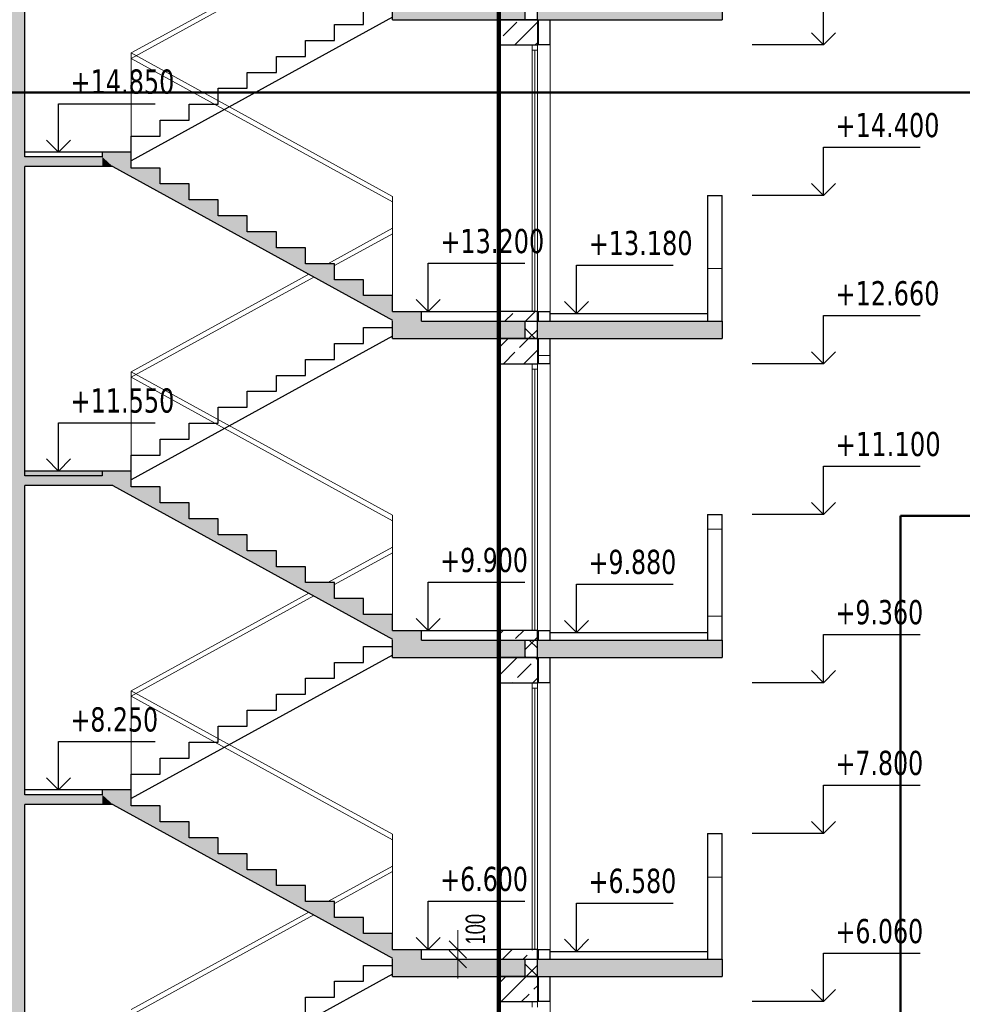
# Model space of a CAD drawing. Header units: millimetres. Extents: x 40580 to 1168286, y -220995 to 81020.
# Tile 67 of 194: x 282077 to 291824, y -60392 to -50204. Entities that reach past the tile are written whole.
import ezdxf

# ---------------------------------------------------------------- set-up
doc = ezdxf.new("R2010")
doc.units = ezdxf.units.MM
for name, color, linetype, lineweight in [('Standard', 7, 'Continuous', 25), ('Общий01', 7, 'Continuous', 13), ('Размерная линия_ общее', 7, 'Continuous', 25), ('Стена', 7, 'Continuous', 50)]:
    doc.layers.add(name, color=color, linetype=linetype, lineweight=lineweight)
doc.layers.add('Стена_ бетон несущ.', color=7, linetype='Continuous', lineweight=70, true_color=0xb4b496)
doc.layers.add('Тонкие', color=7, linetype='Continuous')
doc.styles.add('Century Gothic', font='txt')
doc.styles.add('TAHOMA', font='tahoma.ttf')

# ---------------------------------------------------------------- blocks, each defined once
blk = doc.blocks.new('ALL_ML_STRICH')
at = {"color": 0, "linetype": 'ByBlock', "lineweight": -2}
for p, q in [((0, -0.5), (0, 0.5)), ((-1, 0), (0.5, 0)), ((-0.3, -0.3), (0.3, 0.3))]:
    blk.add_line(p, q, dxfattribs=at)

msp = doc.modelspace()

# ---------------------------------------------------------------- linework, layer by layer
at = {"layer": 'Standard', "color": 7, "linetype": 'Continuous', "lineweight": 25, "transparency": 33554687}
for p, q in [((282131, -50204.3), (282131, -48424.3)), ((290388.8, -50464.3), (290388.8, -49964.3)), ((282131, -51624.3), (282131, -50024.3)), ((287431, -50204.3), (287431, -50024.3)), ((290388.8, -50464.3), (290263.8, -50339.3)), ((290388.8, -50464.3), (290513.8, -50339.3)), ((290388.8, -50464.3), (289652.4, -50464.3)), ((290388.8, -50464.3), (290388.8, -50464.3)), ((290388.8, -50464.3), (290388.8, -50464.3)), ((290388.8, -50464.3), (290388.8, -50464.3)), ((290388.8, -50464.3), (290388.8, -50464.3)), ((282477.6, -51574.3), (282477.6, -51074.3)), ((282477.6, -51074.3), (283477.6, -51074.3)), ((282477.6, -51574.3), (282352.6, -51449.3)), ((282477.6, -51574.3), (282602.6, -51449.3)), ((290388.8, -52024.3), (290388.8, -51524.3)), ((290388.8, -51524.3), (291388.8, -51524.3)), ((282477.6, -51574.3), (282477.6, -51574.3)), ((282477.6, -51574.3), (282477.6, -51574.3)), ((282477.6, -51574.3), (282477.6, -51574.3)), ((282477.6, -51574.3), (282477.6, -51574.3)), ((282131, -53504.3), (282131, -51724.3)), ((290388.8, -52024.3), (290263.8, -51899.3)), ((290388.8, -52024.3), (290513.8, -51899.3)), ((290388.8, -52024.3), (289652.4, -52024.3)), ((290388.8, -52024.3), (290388.8, -52024.3)), ((290388.8, -52024.3), (290388.8, -52024.3)), ((290388.8, -52024.3), (290388.8, -52024.3)), ((290388.8, -52024.3), (290388.8, -52024.3)), ((286301.6, -53224.3), (286301.6, -52724.3)), ((286301.6, -52724.3), (287301.6, -52724.3)), ((287835.4, -53244.3), (287835.4, -52744.3)), ((287835.4, -52744.3), (288835.4, -52744.3)), ((286301.6, -53224.3), (286176.6, -53099.3)), ((286301.6, -53224.3), (286426.6, -53099.3)), ((287835.4, -53244.3), (287710.4, -53119.3)), ((287835.4, -53244.3), (287960.4, -53119.3)), ((286301.6, -53224.3), (286301.6, -53224.3)), ((286301.6, -53224.3), (286301.6, -53224.3)), ((286301.6, -53224.3), (286301.6, -53224.3)), ((286301.6, -53224.3), (286301.6, -53224.3)), ((287835.4, -53244.3), (287835.4, -53244.3)), ((287835.4, -53244.3), (287835.4, -53244.3)), ((287835.4, -53244.3), (287835.4, -53244.3)), ((287835.4, -53244.3), (287835.4, -53244.3)), ((290388.8, -53764.3), (290388.8, -53264.3)), ((290388.8, -53264.3), (291388.8, -53264.3)), ((282131, -54924.3), (282131, -53324.3)), ((287431, -53504.3), (287431, -53324.3)), ((290388.8, -53764.3), (290263.8, -53639.3)), ((290388.8, -53764.3), (290513.8, -53639.3)), ((290388.8, -53764.3), (289652.4, -53764.3)), ((290388.8, -53764.3), (290388.8, -53764.3)), ((290388.8, -53764.3), (290388.8, -53764.3)), ((290388.8, -53764.3), (290388.8, -53764.3)), ((290388.8, -53764.3), (290388.8, -53764.3)), ((282477.6, -54874.3), (282477.6, -54374.3)), ((282477.6, -54374.3), (283477.6, -54374.3)), ((282477.6, -54874.3), (282352.6, -54749.3)), ((282477.6, -54874.3), (282602.6, -54749.3)), ((282477.6, -54874.3), (282477.6, -54874.3)), ((282477.6, -54874.3), (282477.6, -54874.3)), ((282477.6, -54874.3), (282477.6, -54874.3)), ((282477.6, -54874.3), (282477.6, -54874.3)), ((290388.8, -55324.3), (290388.8, -54824.3)), ((290388.8, -54824.3), (291388.8, -54824.3)), ((282131, -56804.3), (282131, -55024.3)), ((290388.8, -55324.3), (290263.8, -55199.3)), ((290388.8, -55324.3), (290513.8, -55199.3)), ((290388.8, -55324.3), (289652.4, -55324.3)), ((290388.8, -55324.3), (290388.8, -55324.3)), ((290388.8, -55324.3), (290388.8, -55324.3)), ((290388.8, -55324.3), (290388.8, -55324.3)), ((290388.8, -55324.3), (290388.8, -55324.3)), ((286301.6, -56524.3), (286301.6, -56024.3)), ((286301.6, -56024.3), (287301.6, -56024.3)), ((287835.4, -56544.3), (287835.4, -56044.3)), ((287835.4, -56044.3), (288835.4, -56044.3)), ((286301.6, -56524.3), (286176.6, -56399.3)), ((286301.6, -56524.3), (286426.6, -56399.3)), ((287835.4, -56544.3), (287710.4, -56419.3)), ((287835.4, -56544.3), (287960.4, -56419.3)), ((286301.6, -56524.3), (286301.6, -56524.3)), ((286301.6, -56524.3), (286301.6, -56524.3)), ((286301.6, -56524.3), (286301.6, -56524.3)), ((286301.6, -56524.3), (286301.6, -56524.3)), ((282131, -58224.3), (282131, -56624.3)), ((287431, -56804.3), (287431, -56624.3)), ((287835.4, -56544.3), (287835.4, -56544.3)), ((287835.4, -56544.3), (287835.4, -56544.3)), ((287835.4, -56544.3), (287835.4, -56544.3)), ((287835.4, -56544.3), (287835.4, -56544.3)), ((290388.8, -57064.3), (290388.8, -56564.3)), ((290388.8, -56564.3), (291388.8, -56564.3)), ((290388.8, -57064.3), (290263.8, -56939.3)), ((290388.8, -57064.3), (290513.8, -56939.3)), ((290388.8, -57064.3), (289652.4, -57064.3)), ((290388.8, -57064.3), (290388.8, -57064.3)), ((290388.8, -57064.3), (290388.8, -57064.3)), ((290388.8, -57064.3), (290388.8, -57064.3)), ((290388.8, -57064.3), (290388.8, -57064.3)), ((282477.6, -58174.3), (282477.6, -57674.3)), ((282477.6, -57674.3), (283477.6, -57674.3)), ((282477.6, -58174.3), (282352.6, -58049.3)), ((282477.6, -58174.3), (282602.6, -58049.3)), ((290388.8, -58624.3), (290388.8, -58124.3)), ((290388.8, -58124.3), (291388.8, -58124.3)), ((282477.6, -58174.3), (282477.6, -58174.3)), ((282477.6, -58174.3), (282477.6, -58174.3)), ((282477.6, -58174.3), (282477.6, -58174.3)), ((282477.6, -58174.3), (282477.6, -58174.3)), ((282131, -60104.3), (282131, -58324.3)), ((290388.8, -58624.3), (290263.8, -58499.3)), ((290388.8, -58624.3), (290513.8, -58499.3)), ((290388.8, -58624.3), (289652.4, -58624.3)), ((290388.8, -58624.3), (290388.8, -58624.3)), ((290388.8, -58624.3), (290388.8, -58624.3)), ((290388.8, -58624.3), (290388.8, -58624.3)), ((290388.8, -58624.3), (290388.8, -58624.3)), ((286301.6, -59824.3), (286301.6, -59324.3)), ((286301.6, -59324.3), (287301.6, -59324.3)), ((287835.4, -59844.3), (287835.4, -59344.3)), ((287835.4, -59344.3), (288835.4, -59344.3)), ((286301.6, -59824.3), (286176.6, -59699.3)), ((286301.6, -59824.3), (286426.6, -59699.3)), ((287835.4, -59844.3), (287710.4, -59719.3)), ((287835.4, -59844.3), (287960.4, -59719.3)), ((286301.6, -59824.3), (286301.6, -59824.3)), ((286301.6, -59824.3), (286301.6, -59824.3)), ((286301.6, -59824.3), (286301.6, -59824.3)), ((286301.6, -59824.3), (286301.6, -59824.3)), ((287835.4, -59844.3), (287835.4, -59844.3)), ((287835.4, -59844.3), (287835.4, -59844.3)), ((287835.4, -59844.3), (287835.4, -59844.3)), ((287835.4, -59844.3), (287835.4, -59844.3)), ((290388.8, -60364.3), (290388.8, -59864.3)), ((290388.8, -59864.3), (291388.8, -59864.3)), ((282131, -61524.3), (282131, -59924.3)), ((287431, -60104.3), (287431, -59924.3)), ((290388.8, -60364.3), (290263.8, -60239.3)), ((290388.8, -60364.3), (290513.8, -60239.3)), ((290388.8, -60364.3), (289652.4, -60364.3)), ((290388.8, -60364.3), (290388.8, -60364.3)), ((290388.8, -60364.3), (290388.8, -60364.3)), ((290388.8, -60364.3), (290388.8, -60364.3)), ((290388.8, -60364.3), (290388.8, -60364.3))]:
    msp.add_line(p, q, dxfattribs=at)
at = {"layer": 'Standard', "color": 7, "linetype": 'Continuous', "lineweight": 13, "transparency": 33554687}
for p, q in [((287375, -50464.3), (287375, -50520.3)), ((287375, -50520.3), (287375, -53224.3)), ((287375, -50520.3), (287431, -50520.3)), ((287403, -53223.3), (287403, -50520.3)), ((287431, -50520.3), (287431, -50464.3)), ((287431, -53224.3), (287431, -50520.3)), ((289191, -52777.5), (289341, -52777.5)), ((287441, -53677.5), (287561, -53677.5)), ((287375, -53764.3), (287375, -53820.3)), ((287431, -53820.3), (287431, -53764.3)), ((287375, -53820.3), (287375, -56524.3)), ((287375, -53820.3), (287431, -53820.3)), ((287403, -56523.3), (287403, -53820.3)), ((287431, -56524.3), (287431, -53820.3)), ((289191, -55477.5), (289341, -55477.5)), ((289191, -56377.5), (289341, -56377.5)), ((287375, -57064.3), (287375, -57120.3)), ((287375, -57120.3), (287375, -59824.3)), ((287375, -57120.3), (287431, -57120.3)), ((287403, -59823.3), (287403, -57120.3)), ((287431, -57120.3), (287431, -57064.3)), ((287431, -59824.3), (287431, -57120.3)), ((289191, -59077.5), (289341, -59077.5)), ((287375, -60364.3), (287375, -60420.3)), ((287431, -60420.3), (287431, -60364.3))]:
    msp.add_line(p, q, dxfattribs=at)
at = {"layer": 'Standard', "color": 7, "linetype": 'Continuous', "lineweight": 25, "transparency": 33554687}
for points in [[(287835.4, -53244.3), (287922.9, -53244.3), (287922.9, -53244.3), (287922.9, -53244.3), (287922.9, -53244.3), (287922.9, -53244.3), (287922.9, -53244.3), (287922.9, -53244.3), (287922.9, -53244.3), (287922.9, -53244.3), (287922.9, -53244.3), (287922.9, -53244.3), (287922.9, -53244.3), (287922.9, -53244.3), (287922.9, -53244.3), (287922.9, -53244.3), (287922.9, -53244.3), (288787.4, -53244.3)], [(287835.4, -56544.3), (287922.9, -56544.3), (287922.9, -56544.3), (287922.9, -56544.3), (287922.9, -56544.3), (287922.9, -56544.3), (287922.9, -56544.3), (287922.9, -56544.3), (287922.9, -56544.3), (287922.9, -56544.3), (287922.9, -56544.3), (287922.9, -56544.3), (287922.9, -56544.3), (287922.9, -56544.3), (287922.9, -56544.3), (287922.9, -56544.3), (287922.9, -56544.3), (287922.9, -56544.3), (287922.9, -56544.3), (288787.4, -56544.3)], [(287835.4, -59844.3), (287922.9, -59844.3), (287922.9, -59844.3), (287922.9, -59844.3), (287922.9, -59844.3), (287922.9, -59844.3), (287922.9, -59844.3), (287922.9, -59844.3), (287922.9, -59844.3), (287922.9, -59844.3), (287922.9, -59844.3), (287922.9, -59844.3), (287922.9, -59844.3), (287922.9, -59844.3), (287922.9, -59844.3), (287922.9, -59844.3), (287922.9, -59844.3), (287922.9, -59844.3), (287922.9, -59844.3), (287922.9, -59844.3), (287922.9, -59844.3), (288787.4, -59844.3)]]:
    msp.add_lwpolyline(points, dxfattribs=at)
at = {"layer": 'Общий01', "color": 7, "linetype": 'Continuous', "lineweight": 25, "transparency": 33554687}
for p, q in [((285931, -50204.3), (285931, -50024.3)), ((285931, -50204.3), (289341, -50204.3)), ((285931, -53224.3), (287031, -53224.3)), ((287561, -53244.3), (289191, -53244.3)), ((285931, -53504.3), (285931, -53324.3)), ((286231, -53324.3), (289341, -53324.3)), ((285931, -53504.3), (289341, -53504.3)), ((285931, -56524.3), (287031, -56524.3)), ((285931, -56804.3), (285931, -56624.3)), ((286231, -56624.3), (289341, -56624.3)), ((287561, -56544.3), (289191, -56544.3)), ((285931, -56804.3), (289341, -56804.3)), ((285931, -59824.3), (287031, -59824.3)), ((287561, -59844.3), (289191, -59844.3)), ((285931, -60104.3), (285931, -59924.3)), ((286231, -59924.3), (289341, -59924.3)), ((285931, -60104.3), (289341, -60104.3))]:
    msp.add_line(p, q, dxfattribs=at)
at = {"layer": 'Общий01', "color": 7, "linetype": 'Continuous', "lineweight": 50, "transparency": 33554687}
for p, q in [((292654.5, -50956.2), (276814.5, -50956.2)), ((292654.5, -55336.2), (291184.5, -55336.2)), ((291184.5, -55336.2), (291184.5, -63074.3))]:
    msp.add_line(p, q, dxfattribs=at)
at = {"layer": 'Размерная линия_ общее', "color": 218, "linetype": 'Continuous', "lineweight": 13, "true_color": 0x500050, "transparency": 33554687}
for p, q in [((286607.1, -59824.3), (286607.1, -59824.3)), ((286607.1, -59924.3), (286607.1, -59824.3)), ((286607.1, -59924.3), (286607.1, -59924.3))]:
    msp.add_line(p, q, dxfattribs=at)
at = {"layer": 'Стена', "color": 7, "linetype": 'Continuous', "lineweight": 13, "transparency": 33554687}
for p, q in [((283231, -50547.1), (285065.4, -49538.2)), ((283231, -50604.2), (285117.3, -49566.7)), ((283231, -51574.3), (283231, -50547.1)), ((285931, -52032.1), (283231, -50547.1)), ((285931, -52089.2), (283231, -50604.2)), ((285931, -53224.3), (285931, -52032.1)), ((285263.5, -52729.3), (285931, -52362.1)), ((285331, -52749.2), (285931, -52419.2)), ((283231, -53847.1), (285065.4, -52838.2)), ((283231, -53904.2), (285117.3, -52866.7)), ((283231, -54874.3), (283231, -53847.1)), ((285931, -55332.1), (283231, -53847.1)), ((285931, -55389.2), (283231, -53904.2)), ((285931, -56524.3), (285931, -55332.1)), ((285263.5, -56029.3), (285931, -55662.1)), ((285331, -56049.2), (285931, -55719.2)), ((283231, -57147.1), (285065.4, -56138.2)), ((283231, -57204.2), (285117.3, -56166.7)), ((283231, -58174.3), (283231, -57147.1)), ((285931, -58632.1), (283231, -57147.1)), ((285931, -58689.2), (283231, -57204.2)), ((285931, -59824.3), (285931, -58632.1)), ((285263.5, -59329.3), (285931, -58962.1)), ((285331, -59349.2), (285931, -59019.2)), ((283231, -60447.1), (285065.4, -59438.2)), ((283231, -60504.2), (285117.3, -59466.7))]:
    msp.add_line(p, q, dxfattribs=at)
at = {"layer": 'Стена', "color": 7, "linetype": 'Continuous', "lineweight": 25, "transparency": 33554687}
for p, q in [((285631, -50254.3), (285631, -50089.3)), ((285931, -50179.3), (283231, -51664.3)), ((285331, -50254.3), (285631, -50254.3)), ((285331, -50419.3), (285331, -50254.3)), ((285031, -50419.3), (285331, -50419.3)), ((285031, -50584.3), (285031, -50419.3)), ((284731, -50584.3), (285031, -50584.3)), ((284731, -50749.3), (284731, -50584.3)), ((284431, -50749.3), (284731, -50749.3)), ((284431, -50914.3), (284431, -50749.3)), ((284131, -50914.3), (284431, -50914.3)), ((284131, -51079.3), (284131, -50914.3)), ((283831, -51079.3), (284131, -51079.3)), ((283831, -51244.3), (283831, -51079.3)), ((283531, -51244.3), (283831, -51244.3)), ((283531, -51409.3), (283531, -51244.3)), ((283231, -51574.3), (283231, -51409.3)), ((283231, -51409.3), (283531, -51409.3)), ((283231, -51574.3), (282131, -51574.3)), ((282931, -51624.3), (282131, -51624.3)), ((282931, -51574.3), (282931, -51624.3)), ((283231, -51739.3), (283231, -51574.3)), ((283040.1, -51724.3), (282131, -51724.3)), ((283040.1, -51724.3), (285931, -53314.3)), ((283531, -51739.3), (283231, -51739.3)), ((283531, -51904.3), (283531, -51739.3)), ((283831, -51904.3), (283531, -51904.3)), ((283831, -52069.3), (283831, -51904.3)), ((284131, -52069.3), (283831, -52069.3)), ((284131, -52234.3), (284131, -52069.3)), ((284431, -52234.3), (284131, -52234.3)), ((284431, -52399.3), (284431, -52234.3)), ((284431, -52399.3), (284431, -52234.3)), ((284731, -52399.3), (284431, -52399.3)), ((284731, -52564.3), (284731, -52399.3)), ((285031, -52564.3), (284731, -52564.3)), ((285031, -52729.3), (285031, -52564.3)), ((285331, -52729.3), (285031, -52729.3)), ((285331, -52894.3), (285331, -52729.3)), ((285631, -52894.3), (285331, -52894.3)), ((285631, -53059.3), (285631, -52894.3)), ((285631, -53059.3), (285631, -52894.3)), ((285931, -53059.3), (285631, -53059.3)), ((285931, -53224.3), (285931, -53059.3)), ((285931, -53224.3), (285931, -53059.3)), ((286231, -53324.3), (286231, -53224.3)), ((285931, -53479.3), (283231, -54964.3)), ((285631, -53389.3), (285931, -53389.3)), ((285631, -53554.3), (285631, -53389.3)), ((285331, -53554.3), (285631, -53554.3)), ((285331, -53719.3), (285331, -53554.3)), ((285031, -53719.3), (285331, -53719.3)), ((285031, -53884.3), (285031, -53719.3)), ((284731, -53884.3), (285031, -53884.3)), ((284731, -54049.3), (284731, -53884.3)), ((284431, -54049.3), (284731, -54049.3)), ((284431, -54214.3), (284431, -54049.3)), ((284131, -54214.3), (284431, -54214.3)), ((284131, -54379.3), (284131, -54214.3)), ((283831, -54379.3), (284131, -54379.3)), ((283831, -54544.3), (283831, -54379.3)), ((283531, -54544.3), (283831, -54544.3)), ((283531, -54709.3), (283531, -54544.3)), ((283231, -54874.3), (283231, -54709.3)), ((283231, -54709.3), (283531, -54709.3)), ((283231, -54874.3), (282131, -54874.3)), ((282931, -54874.3), (282931, -54924.3)), ((283231, -55039.3), (283231, -54874.3)), ((282931, -54924.3), (282131, -54924.3)), ((283040.1, -55024.3), (282131, -55024.3)), ((283040.1, -55024.3), (285931, -56614.3)), ((283531, -55039.3), (283231, -55039.3)), ((283531, -55204.3), (283531, -55039.3)), ((283831, -55204.3), (283531, -55204.3)), ((283831, -55369.3), (283831, -55204.3)), ((284131, -55369.3), (283831, -55369.3)), ((284131, -55534.3), (284131, -55369.3)), ((284431, -55534.3), (284131, -55534.3)), ((284431, -55699.3), (284431, -55534.3)), ((284431, -55699.3), (284431, -55534.3)), ((284731, -55699.3), (284431, -55699.3)), ((284731, -55864.3), (284731, -55699.3)), ((285031, -55864.3), (284731, -55864.3)), ((285031, -56029.3), (285031, -55864.3)), ((285331, -56029.3), (285031, -56029.3)), ((285331, -56194.3), (285331, -56029.3)), ((285631, -56194.3), (285331, -56194.3)), ((285631, -56359.3), (285631, -56194.3)), ((285631, -56359.3), (285631, -56194.3)), ((285931, -56359.3), (285631, -56359.3)), ((285931, -56524.3), (285931, -56359.3)), ((285931, -56524.3), (285931, -56359.3)), ((286231, -56624.3), (286231, -56524.3)), ((285631, -56689.3), (285931, -56689.3)), ((285631, -56854.3), (285631, -56689.3)), ((285931, -56779.3), (283231, -58264.3)), ((285331, -56854.3), (285631, -56854.3)), ((285331, -57019.3), (285331, -56854.3)), ((285031, -57019.3), (285331, -57019.3)), ((285031, -57184.3), (285031, -57019.3)), ((284731, -57184.3), (285031, -57184.3)), ((284731, -57349.3), (284731, -57184.3)), ((284431, -57349.3), (284731, -57349.3)), ((284431, -57514.3), (284431, -57349.3)), ((284131, -57514.3), (284431, -57514.3)), ((284131, -57679.3), (284131, -57514.3)), ((283831, -57679.3), (284131, -57679.3)), ((283831, -57844.3), (283831, -57679.3)), ((283531, -57844.3), (283831, -57844.3)), ((283531, -58009.3), (283531, -57844.3)), ((283231, -58174.3), (283231, -58009.3)), ((283231, -58009.3), (283531, -58009.3)), ((283231, -58174.3), (282131, -58174.3)), ((282931, -58224.3), (282131, -58224.3)), ((282931, -58174.3), (282931, -58224.3)), ((283231, -58339.3), (283231, -58174.3)), ((283040.1, -58324.3), (282131, -58324.3)), ((283040.1, -58324.3), (285931, -59914.3)), ((283531, -58339.3), (283231, -58339.3)), ((283531, -58504.3), (283531, -58339.3)), ((283831, -58504.3), (283531, -58504.3)), ((283831, -58669.3), (283831, -58504.3)), ((284131, -58669.3), (283831, -58669.3)), ((284131, -58834.3), (284131, -58669.3)), ((284431, -58834.3), (284131, -58834.3)), ((284431, -58999.3), (284431, -58834.3)), ((284431, -58999.3), (284431, -58834.3)), ((284731, -58999.3), (284431, -58999.3)), ((284731, -59164.3), (284731, -58999.3)), ((285031, -59164.3), (284731, -59164.3)), ((285031, -59329.3), (285031, -59164.3)), ((285331, -59329.3), (285031, -59329.3)), ((285331, -59494.3), (285331, -59329.3)), ((285631, -59494.3), (285331, -59494.3)), ((285631, -59659.3), (285631, -59494.3)), ((285631, -59659.3), (285631, -59494.3)), ((285931, -59659.3), (285631, -59659.3)), ((285931, -59824.3), (285931, -59659.3)), ((285931, -59824.3), (285931, -59659.3)), ((286231, -59924.3), (286231, -59824.3)), ((285631, -59989.3), (285931, -59989.3)), ((285631, -60154.3), (285631, -59989.3)), ((285931, -60079.3), (283231, -61564.3)), ((285331, -60154.3), (285631, -60154.3)), ((285331, -60319.3), (285331, -60154.3)), ((285031, -60319.3), (285331, -60319.3)), ((285031, -60484.3), (285031, -60319.3))]:
    msp.add_line(p, q, dxfattribs=at)
at = {"layer": 'Стена', "color": 34, "linetype": 'Continuous', "lineweight": 25, "transparency": 33554687}
for p, q in [((287441, -50464.3), (287441, -50204.3)), ((287561, -50464.3), (287561, -50204.3)), ((287561, -50464.3), (287431, -50464.3)), ((289191, -52024.3), (289341, -52024.3)), ((289191, -52024.3), (289191, -53324.3)), ((289341, -53324.3), (289341, -52024.3)), ((287431, -53224.3), (287561, -53224.3)), ((287441, -53324.3), (287441, -53224.3)), ((287561, -53324.3), (287561, -53224.3)), ((287441, -53764.3), (287441, -53504.3)), ((287561, -53764.3), (287561, -53504.3)), ((287561, -53764.3), (287431, -53764.3)), ((289191, -55324.3), (289341, -55324.3)), ((289191, -55324.3), (289191, -56624.3)), ((289341, -56624.3), (289341, -55324.3)), ((287431, -56524.3), (287561, -56524.3)), ((287441, -56624.3), (287441, -56524.3)), ((287561, -56624.3), (287561, -56524.3)), ((287441, -57064.3), (287441, -56804.3)), ((287561, -57064.3), (287561, -56804.3)), ((287561, -57064.3), (287431, -57064.3)), ((289191, -58624.3), (289341, -58624.3)), ((289191, -58624.3), (289191, -59924.3)), ((289341, -59924.3), (289341, -58624.3)), ((287431, -59824.3), (287561, -59824.3)), ((287441, -59924.3), (287441, -59824.3)), ((287561, -59924.3), (287561, -59824.3)), ((287441, -60364.3), (287441, -60104.3)), ((287561, -60364.3), (287561, -60104.3)), ((287561, -60364.3), (287431, -60364.3))]:
    msp.add_line(p, q, dxfattribs=at)
at = {"layer": 'Стена', "color": 34, "linetype": 'Continuous', "lineweight": 13, "transparency": 33554687}
for p, q in [((287561, -53224.3), (287561, -50464.3)), ((287561, -56524.3), (287561, -53764.3)), ((287561, -59824.3), (287561, -57064.3)), ((287561, -63124.3), (287561, -60364.3))]:
    msp.add_line(p, q, dxfattribs=at)
at = {"layer": 'Стена_ бетон несущ.', "color": 7, "linetype": 'Continuous', "lineweight": 25, "transparency": 33554687}
for p, q in [((287301.1, -50024.3), (287301.1, -50204.3)), ((287431, -50204.3), (287431, -50024.3)), ((289341, -50024.3), (289341, -50204.3)), ((287301.1, -53324.3), (287301.1, -53504.3)), ((287431, -53504.3), (287431, -53324.3)), ((289341, -53324.3), (289341, -53504.3)), ((287301.1, -56624.3), (287301.1, -56804.3)), ((287431, -56804.3), (287431, -56624.3)), ((289341, -56624.3), (289341, -56804.3)), ((287301.1, -59924.3), (287301.1, -60104.3)), ((287431, -60104.3), (287431, -59924.3)), ((289341, -59924.3), (289341, -60104.3))]:
    msp.add_line(p, q, dxfattribs=at)
at = {"layer": 'Стена_ бетон несущ.', "color": 9, "linetype": 'Continuous', "lineweight": 25, "true_color": 0xc8c8a0, "transparency": 33554687}
for p, q in [((287431, -50204.3), (287031, -50204.3)), ((287431, -50204.3), (287031, -50204.3)), ((287031, -50204.3), (287031, -50464.3)), ((287431, -50204.3), (287431, -50464.3)), ((287031, -50464.3), (287431, -50464.3)), ((287031, -53224.3), (287031, -53324.3)), ((287431, -53224.3), (287031, -53224.3)), ((287431, -53324.3), (287431, -53224.3)), ((287431, -53504.3), (287031, -53504.3)), ((287431, -53504.3), (287031, -53504.3)), ((287031, -53504.3), (287031, -53764.3)), ((287431, -53504.3), (287431, -53764.3)), ((287031, -53764.3), (287431, -53764.3)), ((287031, -56524.3), (287031, -56624.3)), ((287431, -56524.3), (287031, -56524.3)), ((287431, -56624.3), (287431, -56524.3)), ((287431, -56804.3), (287031, -56804.3)), ((287431, -56804.3), (287031, -56804.3)), ((287031, -56804.3), (287031, -57064.3)), ((287431, -56804.3), (287431, -57064.3)), ((287031, -57064.3), (287431, -57064.3)), ((287031, -59824.3), (287031, -59924.3)), ((287431, -59824.3), (287031, -59824.3)), ((287431, -59924.3), (287431, -59824.3)), ((287431, -60104.3), (287031, -60104.3)), ((287031, -60104.3), (287031, -60364.3)), ((287431, -60104.3), (287431, -60364.3)), ((287031, -60364.3), (287431, -60364.3))]:
    msp.add_line(p, q, dxfattribs=at)
at = {"layer": 'Стена_ бетон несущ.', "color": 9, "linetype": 'Continuous', "lineweight": 13, "true_color": 0xc8c8a0, "transparency": 33554687}
for p, q in [((287031, -50205.7), (287032.5, -50204.3)), ((287076.7, -50372.1), (287218.1, -50230.7)), ((287196.7, -50464.3), (287431, -50230)), ((287031, -50464.3), (287031, -53224.3)), ((287408.9, -50464.3), (287430.3, -50442.9)), ((287094.4, -53324.3), (287175.7, -53243)), ((287306.6, -53324.3), (287406.6, -53224.3)), ((287031, -53599.8), (287126.6, -53504.3)), ((287246.4, -53596.5), (287338.7, -53504.3)), ((287078.7, -53764.3), (287196.9, -53646)), ((287290.8, -53764.3), (287431, -53624.1)), ((287031, -53764.3), (287031, -56524.3)), ((287031, -56569.7), (287076.4, -56524.3)), ((287204, -56608.8), (287288.6, -56524.3)), ((287400.7, -56624.3), (287431, -56593.9)), ((287031, -56993.9), (287220.7, -56804.3)), ((287416.1, -56821), (287431, -56806.1)), ((287225.2, -57011.9), (287366.6, -56870.5)), ((287385, -57064.3), (287431, -57018.2)), ((287031, -57064.3), (287031, -59824.3)), ((287172.8, -57064.3), (287175.7, -57061.4)), ((287070.5, -59924.3), (287170.5, -59824.3)), ((287282.7, -59924.3), (287324.2, -59882.7)), ((287373.7, -59833.2), (287382.7, -59824.3)), ((287031, -60175.9), (287102.7, -60104.3)), ((287054.8, -60364.3), (287314.8, -60104.3)), ((287394.9, -60236.3), (287431, -60200.2)), ((287266.9, -60364.3), (287345.4, -60285.8)), ((287031, -60364.3), (287031, -63124.3))]:
    msp.add_line(p, q, dxfattribs=at)
at = {"layer": 'Стена_ бетон несущ.', "color": 7, "linetype": 'Continuous', "lineweight": 13, "transparency": 33554687}
for p, q in [((287301.1, -53329.7), (287306.6, -53324.3)), ((287408.7, -53504.3), (287301.1, -53396.7)), ((287338.7, -53504.3), (287431, -53412)), ((287301.1, -56723.8), (287400.7, -56624.3)), ((287431, -56708.6), (287346.7, -56624.3)), ((287314.6, -56804.3), (287301.1, -56790.8)), ((287431, -60102.7), (287301.1, -59972.8)), ((287314.8, -60104.3), (287431, -59988))]:
    msp.add_line(p, q, dxfattribs=at)
at = {"layer": 'Стена_ бетон несущ.', "color": 7, "linetype": 'Continuous', "lineweight": 25, "true_color": 0xf1f1f1, "transparency": 33554687}
for points in [[(274060.9, -50204.3), (274060.9, -50024.3), (282131, -50204.3)], [(282131, -50204.3), (274060.9, -50024.3), (282131, -50024.3)], [(285931, -50204.3), (285931, -50024.3), (287301.1, -50204.3)], [(287301.1, -50204.3), (285931, -50024.3), (287301.1, -50024.3)], [(287431, -50204.3), (287431, -50024.3), (289341, -50204.3)], [(289341, -50204.3), (287431, -50024.3), (289341, -50024.3)], [(281951, -53324.3), (281951, -50204.3), (282131, -53324.3)], [(282131, -53324.3), (281951, -50204.3), (282131, -50204.3)], [(282131, -51724.3), (282131, -51624.3), (282931, -51724.3)], [(282931, -51724.3), (282131, -51624.3), (282931, -51624.3)], [(282931, -51624.3), (282931, -51574.3), (283040.1, -51724.3)], [(283040.1, -51724.3), (282931, -51574.3), (283040.1, -51574.3)], [(282931, -51724.3), (282931, -51624.3), (283040.1, -51724.3)], [(283040.1, -51724.3), (283040.1, -51574.3), (283231, -51829.3)], [(283231, -51739.3), (283040.1, -51574.3), (283231, -51574.3)], [(283231, -51829.3), (283040.1, -51574.3), (283231, -51739.3)], [(283231, -51829.3), (283231, -51739.3), (283531, -51994.3)], [(283531, -51904.3), (283231, -51739.3), (283531, -51739.3)], [(283531, -51994.3), (283231, -51739.3), (283531, -51904.3)], [(283531, -51994.3), (283531, -51904.3), (283831, -52159.3)], [(283831, -52069.3), (283531, -51904.3), (283831, -51904.3)], [(283831, -52159.3), (283531, -51904.3), (283831, -52069.3)], [(283831, -52159.3), (283831, -52069.3), (284131, -52324.3)], [(284131, -52234.3), (283831, -52069.3), (284131, -52069.3)], [(284131, -52324.3), (283831, -52069.3), (284131, -52234.3)], [(284131, -52324.3), (284131, -52234.3), (284431, -52489.3)], [(284431, -52399.3), (284131, -52234.3), (284431, -52234.3)], [(284431, -52489.3), (284131, -52234.3), (284431, -52399.3)], [(284431, -52489.3), (284431, -52399.3), (284731, -52654.3)], [(284731, -52564.3), (284431, -52399.3), (284731, -52399.3)], [(284731, -52654.3), (284431, -52399.3), (284731, -52564.3)], [(284731, -52654.3), (284731, -52564.3), (285031, -52819.3)], [(285031, -52729.3), (284731, -52564.3), (285031, -52564.3)], [(285031, -52819.3), (284731, -52564.3), (285031, -52729.3)], [(285031, -52819.3), (285031, -52729.3), (285331, -52984.3)], [(285331, -52894.3), (285031, -52729.3), (285331, -52729.3)], [(285331, -52984.3), (285031, -52729.3), (285331, -52894.3)], [(285331, -52984.3), (285331, -52894.3), (285631, -53149.3)], [(285631, -53059.3), (285331, -52894.3), (285631, -52894.3)], [(285631, -53149.3), (285331, -52894.3), (285631, -53059.3)], [(285631, -53149.3), (285631, -53059.3), (285931, -53314.3)], [(285931, -53224.3), (285631, -53059.3), (285931, -53059.3)], [(285931, -53314.3), (285631, -53059.3), (285931, -53224.3)], [(285931, -53314.3), (285931, -53224.3), (286231, -53324.3)], [(286231, -53324.3), (285931, -53224.3), (286231, -53224.3)], [(274060.9, -53504.3), (274060.9, -53324.3), (282131, -53504.3)], [(282131, -53504.3), (274060.9, -53324.3), (282131, -53324.3)], [(285931, -53324.3), (285931, -53314.3), (286231, -53324.3)], [(285931, -53504.3), (285931, -53324.3), (287301.1, -53504.3)], [(287301.1, -53504.3), (285931, -53324.3), (287301.1, -53324.3)], [(287431, -53504.3), (287431, -53324.3), (289341, -53504.3)], [(289341, -53504.3), (287431, -53324.3), (289341, -53324.3)], [(281951, -56624.3), (281951, -53504.3), (282131, -56624.3)], [(282131, -56624.3), (281951, -53504.3), (282131, -53504.3)], [(282131, -55024.3), (282131, -54874.3), (283040.1, -55024.3)], [(283040.1, -55024.3), (282131, -54874.3), (283040.1, -54874.3)], [(283040.1, -55024.3), (283040.1, -54874.3), (283231, -55129.3)], [(283231, -55039.3), (283040.1, -54874.3), (283231, -54874.3)], [(283231, -55129.3), (283040.1, -54874.3), (283231, -55039.3)], [(283231, -55129.3), (283231, -55039.3), (283531, -55294.3)], [(283531, -55204.3), (283231, -55039.3), (283531, -55039.3)], [(283531, -55294.3), (283231, -55039.3), (283531, -55204.3)], [(283531, -55294.3), (283531, -55204.3), (283831, -55459.3)], [(283831, -55369.3), (283531, -55204.3), (283831, -55204.3)], [(283831, -55459.3), (283531, -55204.3), (283831, -55369.3)], [(283831, -55459.3), (283831, -55369.3), (284131, -55624.3)], [(284131, -55534.3), (283831, -55369.3), (284131, -55369.3)], [(284131, -55624.3), (283831, -55369.3), (284131, -55534.3)], [(284131, -55624.3), (284131, -55534.3), (284431, -55789.3)], [(284431, -55699.3), (284131, -55534.3), (284431, -55534.3)], [(284431, -55789.3), (284131, -55534.3), (284431, -55699.3)], [(284431, -55789.3), (284431, -55699.3), (284731, -55954.3)], [(284731, -55864.3), (284431, -55699.3), (284731, -55699.3)], [(284731, -55954.3), (284431, -55699.3), (284731, -55864.3)], [(284731, -55954.3), (284731, -55864.3), (285031, -56119.3)], [(285031, -56029.3), (284731, -55864.3), (285031, -55864.3)], [(285031, -56119.3), (284731, -55864.3), (285031, -56029.3)], [(285031, -56119.3), (285031, -56029.3), (285331, -56284.3)], [(285331, -56194.3), (285031, -56029.3), (285331, -56029.3)], [(285331, -56284.3), (285031, -56029.3), (285331, -56194.3)], [(285331, -56284.3), (285331, -56194.3), (285631, -56449.3)], [(285631, -56359.3), (285331, -56194.3), (285631, -56194.3)], [(285631, -56449.3), (285331, -56194.3), (285631, -56359.3)], [(285631, -56449.3), (285631, -56359.3), (285931, -56614.3)], [(285931, -56524.3), (285631, -56359.3), (285931, -56359.3)], [(285931, -56614.3), (285631, -56359.3), (285931, -56524.3)], [(285931, -56614.3), (285931, -56524.3), (286231, -56624.3)], [(286231, -56624.3), (285931, -56524.3), (286231, -56524.3)], [(274060.9, -56804.3), (274060.9, -56624.3), (282131, -56804.3)], [(282131, -56804.3), (274060.9, -56624.3), (282131, -56624.3)], [(285931, -56624.3), (285931, -56614.3), (286231, -56624.3)], [(285931, -56804.3), (285931, -56624.3), (287301.1, -56804.3)], [(287301.1, -56804.3), (285931, -56624.3), (287301.1, -56624.3)], [(287431, -56804.3), (287431, -56624.3), (289341, -56804.3)], [(289341, -56804.3), (287431, -56624.3), (289341, -56624.3)], [(281951, -59924.3), (281951, -56804.3), (282131, -59924.3)], [(282131, -59924.3), (281951, -56804.3), (282131, -56804.3)], [(282131, -58324.3), (282131, -58224.3), (282931, -58324.3)], [(282931, -58324.3), (282131, -58224.3), (282931, -58224.3)], [(282931, -58224.3), (282931, -58174.3), (283040.1, -58324.3)], [(283040.1, -58324.3), (282931, -58174.3), (283040.1, -58174.3)], [(282931, -58324.3), (282931, -58224.3), (283040.1, -58324.3)], [(283040.1, -58324.3), (283040.1, -58174.3), (283231, -58429.3)], [(283231, -58339.3), (283040.1, -58174.3), (283231, -58174.3)], [(283231, -58429.3), (283040.1, -58174.3), (283231, -58339.3)], [(283231, -58429.3), (283231, -58339.3), (283531, -58594.3)], [(283531, -58504.3), (283231, -58339.3), (283531, -58339.3)], [(283531, -58594.3), (283231, -58339.3), (283531, -58504.3)], [(283531, -58594.3), (283531, -58504.3), (283831, -58759.3)], [(283831, -58669.3), (283531, -58504.3), (283831, -58504.3)], [(283831, -58759.3), (283531, -58504.3), (283831, -58669.3)], [(283831, -58759.3), (283831, -58669.3), (284131, -58924.3)], [(284131, -58834.3), (283831, -58669.3), (284131, -58669.3)], [(284131, -58924.3), (283831, -58669.3), (284131, -58834.3)], [(284131, -58924.3), (284131, -58834.3), (284431, -59089.3)], [(284431, -58999.3), (284131, -58834.3), (284431, -58834.3)], [(284431, -59089.3), (284131, -58834.3), (284431, -58999.3)], [(284431, -59089.3), (284431, -58999.3), (284731, -59254.3)], [(284731, -59164.3), (284431, -58999.3), (284731, -58999.3)], [(284731, -59254.3), (284431, -58999.3), (284731, -59164.3)], [(284731, -59254.3), (284731, -59164.3), (285031, -59419.3)], [(285031, -59329.3), (284731, -59164.3), (285031, -59164.3)], [(285031, -59419.3), (284731, -59164.3), (285031, -59329.3)], [(285031, -59419.3), (285031, -59329.3), (285331, -59584.3)], [(285331, -59494.3), (285031, -59329.3), (285331, -59329.3)], [(285331, -59584.3), (285031, -59329.3), (285331, -59494.3)], [(285331, -59584.3), (285331, -59494.3), (285631, -59749.3)], [(285631, -59659.3), (285331, -59494.3), (285631, -59494.3)], [(285631, -59749.3), (285331, -59494.3), (285631, -59659.3)], [(285631, -59749.3), (285631, -59659.3), (285931, -59914.3)], [(285931, -59824.3), (285631, -59659.3), (285931, -59659.3)], [(285931, -59914.3), (285631, -59659.3), (285931, -59824.3)], [(285931, -59914.3), (285931, -59824.3), (286231, -59924.3)], [(286231, -59924.3), (285931, -59824.3), (286231, -59824.3)], [(274060.9, -60104.3), (274060.9, -59924.3), (282131, -60104.3)], [(282131, -60104.3), (274060.9, -59924.3), (282131, -59924.3)], [(285931, -59924.3), (285931, -59914.3), (286231, -59924.3)], [(285931, -60104.3), (285931, -59924.3), (287301.1, -60104.3)], [(287301.1, -60104.3), (285931, -59924.3), (287301.1, -59924.3)], [(287431, -60104.3), (287431, -59924.3), (289341, -60104.3)], [(289341, -60104.3), (287431, -59924.3), (289341, -59924.3)], [(281951, -63224.3), (281951, -60104.3), (282131, -63224.3)], [(282131, -63224.3), (281951, -60104.3), (282131, -60104.3)]]:
    msp.add_solid(points, dxfattribs=at)
at = {"layer": 'Тонкие', "lineweight": 100}
msp.add_line((287031, -68585.7), (287031, -14452.6), dxfattribs=at)

# ---------------------------------------------------------------- block references
at = {"layer": 'Размерная линия_ общее', "color": 218, "linetype": 'Continuous', "lineweight": 13, "true_color": 0x500050, "transparency": 33554687, "xscale": 300, "yscale": 300, "zscale": 300}
for p, rotation in [((286607.1, -59924.3), 270), ((286607.1, -59824.3), 90)]:
    msp.add_blockref('ALL_ML_STRICH', p, dxfattribs=dict(at, rotation=rotation))

# ---------------------------------------------------------------- texts
at = {"layer": 'Standard', "color": 7, "linetype": 'Continuous', "lineweight": 25, "transparency": 33554687, "char_height": 250, "attachment_point": 7, "style": 'TAHOMA'}
for s, insert, width in [('\\W0.84;+14.850', (282602.6, -50974.3), 1181.551), ('\\W0.84;+14.400', (290513.8, -51424.3), 1181.551), ('\\W0.84;+13.200', (286426.6, -52624.3), 1181.551), ('\\W0.84;+13.180', (287960.4, -52644.3), 1182.246), ('\\W0.84;+12.660', (290513.8, -53164.3), 1181.551), ('\\W0.84;+11.550', (282602.6, -54274.3), 1182.246), ('\\W0.85;+11.100', (290513.8, -54724.3), 1182.951), ('\\W0.83;+9.900', (286426.6, -55924.3), 1024.501), ('\\W0.83;+9.880', (287960.4, -55944.3), 1024.501), ('\\W0.83;+9.360', (290513.8, -56464.3), 1024.501), ('\\W0.83;+8.250', (282602.6, -57574.3), 1024.501), ('\\W0.83;+7.800', (290513.8, -58024.3), 1024.501), ('\\W0.83;+6.600', (286426.6, -59224.3), 1024.501), ('\\W0.83;+6.580', (287960.4, -59244.3), 1024.501), ('\\W0.83;+6.060', (290513.8, -59764.3), 1024.501)]:
    msp.add_mtext(s, dxfattribs=dict(at, insert=insert, width=width))
at = {"layer": 'Размерная линия_ общее', "color": 218, "linetype": 'Continuous', "lineweight": 13, "true_color": 0x500050, "transparency": 33554687, "insert": (286790, -59615.1), "char_height": 200, "width": 428.571, "attachment_point": 5, "rotation": 90, "style": 'Century Gothic'}
msp.add_mtext('\\W0.71;\\A1;{100}', dxfattribs=at)

doc.saveas('drawing.dxf')
